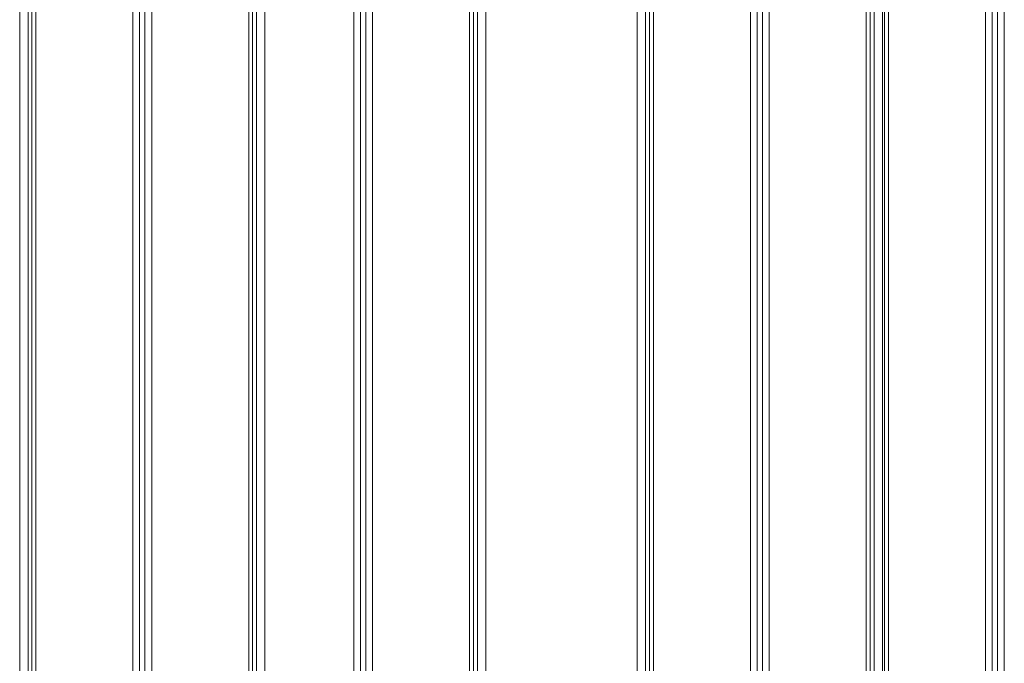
# Model space of a CAD drawing. Header units: millimetres. Extents: x -1004 to 529, y -22 to 1052.
# Tile 21 of 78: x -215 to -111, y 261 to 330. Entities that reach past the tile are written whole.
import ezdxf

# ---------------------------------------------------------------- set-up
doc = ezdxf.new("R2010")
doc.units = ezdxf.units.MM

msp = doc.modelspace()

# ---------------------------------------------------------------- linework, layer by layer
at = {"color": 7, "linetype": 'Continuous', "lineweight": 15}
for p, q in [((-215.232, 332.676), (-215.232, 217.176)), ((-214.346, 217.176), (-214.346, 332.676)), ((-213.939, 332.676), (-213.939, 207.676)), ((-213.52, 207.676), (-213.52, 332.676)), ((-203.232, 332.676), (-203.232, 230.176)), ((-202.517, 332.676), (-202.517, 230.176)), ((-201.947, 230.176), (-201.947, 332.676)), ((-201.232, 230.176), (-201.232, 332.676)), ((-190.944, 332.676), (-190.944, 207.676)), ((-190.525, 207.676), (-190.525, 332.676)), ((-190.117, 332.676), (-190.117, 217.176)), ((-189.232, 217.176), (-189.232, 332.676)), ((-179.802, 332.676), (-179.802, 230.176)), ((-179.087, 332.676), (-179.087, 230.176)), ((-178.517, 230.176), (-178.517, 332.676)), ((-177.802, 230.176), (-177.802, 332.676)), ((-167.514, 332.676), (-167.514, 207.676)), ((-167.095, 207.676), (-167.095, 332.676)), ((-166.688, 332.676), (-166.688, 217.176)), ((-165.802, 217.176), (-165.802, 332.676)), ((-149.732, 332.676), (-149.732, 217.176)), ((-148.846, 217.176), (-148.846, 332.676)), ((-148.439, 332.676), (-148.439, 207.676)), ((-148.02, 207.676), (-148.02, 332.676)), ((-137.732, 332.676), (-137.732, 230.176)), ((-137.017, 332.676), (-137.017, 230.176)), ((-136.447, 230.176), (-136.447, 332.676)), ((-135.732, 230.176), (-135.732, 332.676)), ((-125.444, 332.676), (-125.444, 207.676)), ((-125.025, 207.676), (-125.025, 332.676)), ((-124.617, 332.676), (-124.617, 217.176)), ((-123.732, 217.176), (-123.732, 332.676)), ((-123.509, 332.676), (-123.509, 215.628)), ((-123.09, 214.598), (-123.09, 332.676)), ((-112.802, 332.676), (-112.802, 230.176)), ((-112.087, 332.676), (-112.087, 230.176)), ((-111.517, 230.176), (-111.517, 332.676)), ((-110.802, 230.176), (-110.802, 332.676))]:
    msp.add_line(p, q, dxfattribs=at)

doc.saveas('drawing.dxf')
